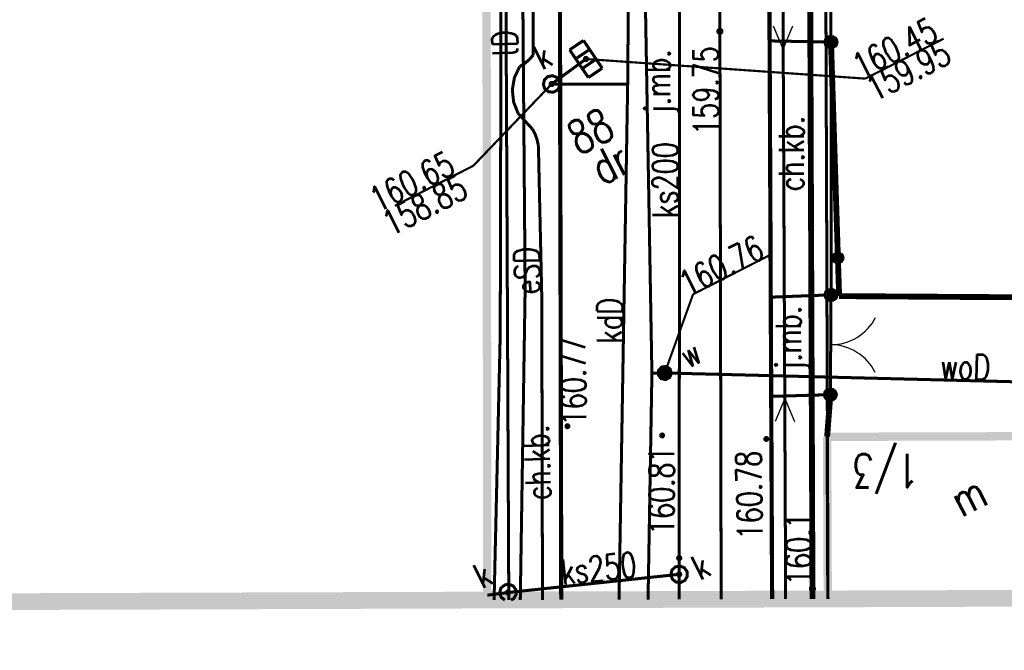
# Model space of a CAD drawing. Extents: x 0 to 7432618, y -40 to 5712028.
# Tile 132 of 165: x 7431537 to 7431566, y 5711623 to 5711642. Entities that reach past the tile are written whole.
import ezdxf
from ezdxf.enums import TextEntityAlignment as Align

# ---------------------------------------------------------------- set-up
doc = ezdxf.new("R2010")
doc.units = 0
doc.header["$MEASUREMENT"] = 0
for name, pattern in [('0', [1.5, 1, -0.5]), ('2218', [1, 0.5, -0.5]), ('3901', [0]), ('5102', [0])]:
    doc.linetypes.add(name, pattern=pattern)
for name, color, linetype in [('Dzialki', 7, 'Continuous'), ('EADTD_T_0', 7, 'Continuous'), ('EGBB_E_T_0', 7, 'Continuous'), ('EGBB_L_0', 7, 'Continuous'), ('Numery_dzialek', 7, 'Continuous'), ('OTK_E_T_0', 7, 'Continuous'), ('OTK_E_T_1', 7, 'Continuous'), ('OTK_L_0', 7, 'Continuous'), ('OTK_L_1', 7, 'Continuous'), ('OTK_L_2', 7, 'Continuous'), ('OTO_L_0', 7, 'Continuous'), ('OTO_L_1', 7, 'Continuous'), ('OTR_T_0', 7, 'Continuous'), ('SUCP_L_0', 7, 'Continuous'), ('SUCR_T_0', 7, 'Continuous'), ('SUEP_E_T_0', 7, 'Continuous'), ('SUEP_L_0', 7, 'Continuous'), ('SUER_T_0', 7, 'Continuous'), ('SUK_E_T_4', 7, 'Continuous'), ('SUK_T_1', 7, 'Continuous'), ('SUK_T_3', 7, 'Continuous'), ('SUKP_E_T_0', 7, 'Continuous'), ('SUKP_L_0', 7, 'Continuous'), ('SUKR_T_0', 7, 'Continuous'), ('SUL_L_1', 7, 'Continuous'), ('SUTP_E_T_0', 7, 'Continuous'), ('SUTP_L_0', 7, 'Continuous'), ('SUW_E_T_2', 7, 'Continuous'), ('SUW_T_5', 7, 'Continuous'), ('SUWP_E_T_0', 7, 'Continuous'), ('SUWP_L_0', 7, 'Continuous'), ('SUWR_T_0', 7, 'Continuous'), ('Uzytki', 7, 'Continuous'), ('zakres', 7, 'Continuous')]:
    doc.layers.add(name, color=color, linetype=linetype)
doc.styles.add('STYL_ARIAL', font='simplex', dxfattribs={"width": 0.75, "oblique": 0.1})

# ---------------------------------------------------------------- blocks, each defined once
blk = doc.blocks.new('KOGR')
at = {"color": 0}
for radius in [0.2, 0.18, 0.16, 0.14, 0.12, 0.1, 0.08, 0.06, 0.04, 0.02]:
    blk.add_circle((0, 0), radius, dxfattribs=at)
blk = doc.blocks.new('OTOB')
at = {"color": 0}
for centre, start, end in [((-1.5, 0), 0, 63.2606), ((1.5, 0), 116.7394, 180)]:
    blk.add_arc(centre, 1.5, start, end, dxfattribs=at)

msp = doc.modelspace()

# ---------------------------------------------------------------- linework, layer by layer
at = {"layer": 'Dzialki', "color": 18, "true_color": 0x000000, "const_width": 0.09}
for points in [[(7431551.279, 5711632.739), (7431551.33, 5711654.819)], [(7431560.979, 5711655.044), (7431561.086, 5711624.82)], [(7431551.095, 5711624.787), (7431551.279, 5711632.739)]]:
    msp.add_lwpolyline(points, dxfattribs=at)
at = {"layer": 'EGBB_L_0', "color": 18, "true_color": 0x000000, "const_width": 0.25}
for points in [[(7431550.892, 5711624.786), (7431550.869, 5711643.63)], [(7431570.04, 5711629.693), (7431561.059, 5711629.665)], [(7431561.059, 5711629.665), (7431561.079, 5711624.82)]]:
    msp.add_lwpolyline(points, dxfattribs=at)
at = {"layer": 'OTK_L_0', "color": 18, "linetype": '0', "true_color": 0x000000, "const_width": 0.09}
for points in [[(7431553.04, 5711654.018), (7431553.105, 5711624.794)], [(7431559.323, 5711644.885), (7431559.338, 5711641.5)], [(7431559.338, 5711641.5), (7431559.323, 5711644.885)], [(7431561.176, 5711641.463), (7431561.16, 5711644.822)], [(7431559.373, 5711633.84), (7431559.338, 5711641.5)], [(7431561.158, 5711630.926), (7431561.176, 5711633.909)], [(7431559.373, 5711633.84), (7431559.387, 5711630.874)], [(7431559.387, 5711630.874), (7431559.373, 5711633.84)], [(7431559.387, 5711630.874), (7431561.158, 5711630.926)], [(7431559.414, 5711624.815), (7431559.387, 5711630.874)]]:
    msp.add_lwpolyline(points, dxfattribs=at)
at = {"layer": 'OTK_L_1', "color": 18, "true_color": 0x000000, "const_width": 0.125}
for points in [[(7431553.105, 5711624.794), (7431553.04, 5711654.018)], [(7431559.323, 5711644.885), (7431559.414, 5711624.815)]]:
    msp.add_lwpolyline(points, dxfattribs=at)
at = {"layer": 'OTK_L_2', "color": 18, "linetype": '0', "true_color": 0x000000, "const_width": 0.09}
for points in [[(7431553.105, 5711624.794), (7431553.04, 5711654.018)], [(7431551.418, 5711649.734), (7431551.535, 5711624.788)], [(7431559.338, 5711641.5), (7431559.373, 5711633.84)], [(7431561.176, 5711641.463), (7431559.338, 5711641.5)], [(7431561.176, 5711633.909), (7431561.176, 5711641.463)], [(7431559.373, 5711633.84), (7431561.176, 5711633.909)], [(7431561.158, 5711630.926), (7431559.387, 5711630.874)], [(7431561.059, 5711629.665), (7431561.158, 5711630.926)], [(7431559.387, 5711630.874), (7431559.414, 5711624.815)], [(7431561.079, 5711624.82), (7431561.059, 5711629.665)]]:
    msp.add_lwpolyline(points, dxfattribs=at)
at = {"layer": 'OTO_L_0', "color": 18, "linetype": '3901', "true_color": 0x000000, "const_width": 0.175}
for points in [[(7431561.419, 5711633.871), (7431561.176, 5711641.463)], [(7431575.276, 5711633.782), (7431561.419, 5711633.871)], [(7431561.158, 5711630.926), (7431561.059, 5711629.665)]]:
    msp.add_lwpolyline(points, dxfattribs=at)
at = {"layer": 'OTO_L_0', "color": 18, "true_color": 0x000000}
for radius in [0.175, 0.158, 0.14, 0.122, 0.105, 0.0875, 0.07, 0.0525, 0.035]:
    msp.add_circle((7431561.383, 5711635.014), radius, dxfattribs=at)
at = {"layer": 'OTO_L_1', "color": 18, "true_color": 0x000000, "const_width": 0.09}
for points in [[(7431561.16, 5711644.822), (7431561.176, 5711641.463)], [(7431561.176, 5711641.463), (7431561.16, 5711644.822)], [(7431561.176, 5711633.909), (7431561.158, 5711630.926)], [(7431561.158, 5711630.926), (7431561.176, 5711633.909)]]:
    msp.add_lwpolyline(points, dxfattribs=at)
at = {"layer": 'OTR_T_0', "color": 18, "true_color": 0x000000, "const_width": 0.09}
for points in [[(7431553.269, 5711630.021), (7431553.303, 5711630.024), (7431553.33, 5711630.001), (7431553.332, 5711629.967), (7431553.31, 5711629.941), (7431553.276, 5711629.938), (7431553.249, 5711629.961), (7431553.247, 5711629.995), (7431553.269, 5711630.021)], [(7431556.102, 5711629.747), (7431556.137, 5711629.75), (7431556.163, 5711629.728), (7431556.165, 5711629.693), (7431556.143, 5711629.667), (7431556.109, 5711629.665), (7431556.083, 5711629.687), (7431556.08, 5711629.721), (7431556.102, 5711629.747)], [(7431559.22, 5711629.641), (7431559.254, 5711629.644), (7431559.281, 5711629.622), (7431559.283, 5711629.587), (7431559.261, 5711629.561), (7431559.227, 5711629.559), (7431559.2, 5711629.581), (7431559.198, 5711629.615), (7431559.22, 5711629.641)]]:
    msp.add_lwpolyline(points, dxfattribs=at)
at = {"layer": 'SUCP_L_0', "color": 6, "true_color": 0xed00ed, "const_width": 0.09}
msp.add_lwpolyline([(7431557.848, 5711643.415), (7431557.889, 5711624.81)], dxfattribs=at)
at = {"layer": 'SUCR_T_0', "color": 6, "true_color": 0xed00ed, "const_width": 0.09}
msp.add_lwpolyline([(7431557.823, 5711641.842), (7431557.87, 5711641.846), (7431557.907, 5711641.815), (7431557.911, 5711641.767), (7431557.88, 5711641.731), (7431557.832, 5711641.727), (7431557.795, 5711641.758), (7431557.792, 5711641.806), (7431557.823, 5711641.842)], dxfattribs=at)
at = {"layer": 'SUEP_L_0', "color": 1, "true_color": 0xff0000}
for p, q in [((7431559.746, 5711641.253), (7431559.456, 5711641.944)), ((7431559.746, 5711641.253), (7431560.03, 5711641.947)), ((7431559.793, 5711630.816), (7431559.509, 5711630.122)), ((7431559.793, 5711630.816), (7431560.083, 5711630.124))]:
    msp.add_line(p, q, dxfattribs=at)
at = {"layer": 'SUEP_L_0', "color": 1, "true_color": 0xff0000, "const_width": 0.09}
for points in [[(7431560.556, 5711637.791), (7431560.535, 5711647.545)], [(7431552.262, 5711641.073), (7431552.265, 5711647.08)], [(7431552.262, 5711641.073), (7431552.147, 5711640.94), (7431552.012, 5711640.826), (7431551.862, 5711640.735)], [(7431551.814, 5711639.33), (7431551.679, 5711639.673), (7431551.641, 5711640.039), (7431551.703, 5711640.402), (7431551.862, 5711640.735)], [(7431552.243, 5711638.864), (7431551.814, 5711639.33)], [(7431552.243, 5711638.864), (7431552.326, 5711638.705), (7431552.385, 5711638.536), (7431552.421, 5711638.36)], [(7431552.522, 5711633.844), (7431552.421, 5711638.36)], [(7431560.621, 5711625.131), (7431560.556, 5711637.791)], [(7431552.543, 5711624.792), (7431552.522, 5711633.844)], [(7431560.622, 5711624.819), (7431560.621, 5711625.131)]]:
    msp.add_lwpolyline(points, dxfattribs=at)
at = {"layer": 'SUEP_L_0', "color": 1, "linetype": '5102', "true_color": 0xff0000, "const_width": 0.09}
msp.add_lwpolyline([(7431559.819, 5711624.816), (7431559.719, 5711647.253)], dxfattribs=at)
at = {"layer": 'SUER_T_0', "color": 1, "true_color": 0xff0000, "const_width": 0.09}
msp.add_lwpolyline([(7431560.592, 5711625.186), (7431560.64, 5711625.19), (7431560.676, 5711625.159), (7431560.68, 5711625.111), (7431560.649, 5711625.075), (7431560.601, 5711625.071), (7431560.565, 5711625.102), (7431560.561, 5711625.15), (7431560.592, 5711625.186)], dxfattribs=at)
at = {"layer": 'SUK_T_1', "color": 36, "true_color": 0x803300, "const_width": 0.09}
for points in [[(7431553.356, 5711641.233), (7431553.771, 5711641.513)], [(7431553.953, 5711641.244), (7431553.538, 5711640.964)], [(7431553.771, 5711641.513), (7431554.33, 5711640.684)], [(7431553.916, 5711640.404), (7431553.356, 5711641.233)], [(7431554.148, 5711640.954), (7431553.734, 5711640.674)], [(7431554.33, 5711640.684), (7431553.916, 5711640.404)]]:
    msp.add_lwpolyline(points, dxfattribs=at)
at = {"layer": 'SUK_T_3', "color": 36, "true_color": 0x803300, "const_width": 0.09}
for points in [[(7431552.705, 5711640.434), (7431552.844, 5711640.46), (7431552.974, 5711640.407), (7431553.055, 5711640.292), (7431553.061, 5711640.151), (7431552.99, 5711640.029), (7431552.865, 5711639.965), (7431552.725, 5711639.979), (7431552.614, 5711640.067), (7431552.569, 5711640.2), (7431552.603, 5711640.337), (7431552.705, 5711640.434)], [(7431556.519, 5711625.779), (7431556.658, 5711625.805), (7431556.788, 5711625.752), (7431556.869, 5711625.637), (7431556.875, 5711625.496), (7431556.804, 5711625.375), (7431556.679, 5711625.311), (7431556.539, 5711625.325), (7431556.428, 5711625.412), (7431556.383, 5711625.546), (7431556.417, 5711625.682), (7431556.519, 5711625.779)], [(7431551.418, 5711624.788), (7431551.307, 5711624.868), (7431551.262, 5711625.002), (7431551.296, 5711625.138), (7431551.398, 5711625.235)], [(7431551.398, 5711625.235), (7431551.537, 5711625.261), (7431551.667, 5711625.208), (7431551.748, 5711625.093), (7431551.754, 5711624.952), (7431551.683, 5711624.83), (7431551.601, 5711624.789)]]:
    msp.add_lwpolyline(points, dxfattribs=at)
at = {"layer": 'SUKP_L_0', "color": 36, "true_color": 0x803300, "const_width": 0.09}
for points in [[(7431556.661, 5711661.317), (7431556.633, 5711625.556)], [(7431555.123, 5711643.979), (7431555.092, 5711640.208)], [(7431552.819, 5711640.211), (7431553.843, 5711640.959)], [(7431555.092, 5711640.208), (7431552.819, 5711640.211)], [(7431555.092, 5711640.208), (7431554.834, 5711624.799)], [(7431556.633, 5711625.556), (7431551.512, 5711625.012)], [(7431556.633, 5711625.556), (7431556.632, 5711624.805)], [(7431550.892, 5711624.932), (7431551.512, 5711625.012)]]:
    msp.add_lwpolyline(points, dxfattribs=at)
at = {"layer": 'SUKR_T_0', "color": 36, "true_color": 0x803300, "const_width": 0.065}
for points in [[(7431562.203, 5711640.372), (7431564.548, 5711641.567)], [(7431553.815, 5711641.014), (7431553.863, 5711641.018), (7431553.899, 5711640.987), (7431553.903, 5711640.939), (7431553.872, 5711640.903), (7431553.824, 5711640.899), (7431553.788, 5711640.93), (7431553.784, 5711640.978), (7431553.815, 5711641.014)], [(7431553.843, 5711640.959), (7431562.203, 5711640.372)], [(7431552.819, 5711640.211), (7431550.471, 5711637.766)], [(7431552.79, 5711640.267), (7431552.838, 5711640.27), (7431552.874, 5711640.239), (7431552.878, 5711640.192), (7431552.847, 5711640.155), (7431552.799, 5711640.152), (7431552.763, 5711640.183), (7431552.759, 5711640.23), (7431552.79, 5711640.267)], [(7431548.125, 5711636.571), (7431550.471, 5711637.766)], [(7431556.605, 5711626.095), (7431556.652, 5711626.099), (7431556.689, 5711626.068), (7431556.692, 5711626.02), (7431556.661, 5711625.984), (7431556.614, 5711625.98), (7431556.577, 5711626.011), (7431556.574, 5711626.059), (7431556.605, 5711626.095)], [(7431556.604, 5711625.612), (7431556.652, 5711625.616), (7431556.688, 5711625.585), (7431556.692, 5711625.537), (7431556.661, 5711625.501), (7431556.613, 5711625.497), (7431556.577, 5711625.528), (7431556.573, 5711625.576), (7431556.604, 5711625.612)], [(7431551.483, 5711625.068), (7431551.531, 5711625.072), (7431551.567, 5711625.041), (7431551.571, 5711624.993), (7431551.54, 5711624.957), (7431551.492, 5711624.953), (7431551.456, 5711624.984), (7431551.452, 5711625.032), (7431551.483, 5711625.068)]]:
    msp.add_lwpolyline(points, dxfattribs=at)
at = {"layer": 'SUL_L_1', "color": 18, "true_color": 0x000000, "const_width": 0.175}
for points in [[(7431560.535, 5711647.545), (7431560.621, 5711625.131)], [(7431560.621, 5711625.131), (7431560.622, 5711624.819)]]:
    msp.add_lwpolyline(points, dxfattribs=at)
at = {"layer": 'SUTP_L_0', "color": 30, "true_color": 0xff9100, "const_width": 0.09}
for points in [[(7431551.922, 5711646.938), (7431552.024, 5711634.095)], [(7431551.879, 5711624.79), (7431552.024, 5711634.095)]]:
    msp.add_lwpolyline(points, dxfattribs=at)
at = {"layer": 'SUW_T_5', "color": 5, "true_color": 0x0000ff, "const_width": 0.09}
for points in [[(7431556.11, 5711631.752), (7431556.246, 5711631.768), (7431556.361, 5711631.694), (7431556.401, 5711631.563), (7431556.347, 5711631.437), (7431556.226, 5711631.375), (7431556.092, 5711631.406), (7431556.01, 5711631.515), (7431556.017, 5711631.652), (7431556.11, 5711631.752)], [(7431556.122, 5711631.729), (7431556.241, 5711631.744), (7431556.341, 5711631.679), (7431556.376, 5711631.564), (7431556.329, 5711631.454), (7431556.222, 5711631.4), (7431556.106, 5711631.427), (7431556.034, 5711631.522), (7431556.04, 5711631.642), (7431556.122, 5711631.729)], [(7431556.133, 5711631.707), (7431556.248, 5711631.716), (7431556.335, 5711631.642), (7431556.344, 5711631.527), (7431556.269, 5711631.44), (7431556.155, 5711631.431), (7431556.068, 5711631.505), (7431556.058, 5711631.62), (7431556.133, 5711631.707)], [(7431556.144, 5711631.685), (7431556.24, 5711631.692), (7431556.313, 5711631.63), (7431556.32, 5711631.535), (7431556.258, 5711631.462), (7431556.163, 5711631.455), (7431556.09, 5711631.517), (7431556.082, 5711631.612), (7431556.144, 5711631.685)], [(7431556.156, 5711631.663), (7431556.232, 5711631.669), (7431556.29, 5711631.619), (7431556.296, 5711631.543), (7431556.247, 5711631.484), (7431556.17, 5711631.478), (7431556.112, 5711631.528), (7431556.106, 5711631.604), (7431556.156, 5711631.663)], [(7431556.167, 5711631.64), (7431556.224, 5711631.645), (7431556.268, 5711631.608), (7431556.272, 5711631.55), (7431556.235, 5711631.507), (7431556.178, 5711631.502), (7431556.134, 5711631.539), (7431556.13, 5711631.597), (7431556.167, 5711631.64)], [(7431556.178, 5711631.618), (7431556.217, 5711631.621), (7431556.246, 5711631.596), (7431556.249, 5711631.558), (7431556.224, 5711631.529), (7431556.186, 5711631.526), (7431556.157, 5711631.551), (7431556.154, 5711631.589), (7431556.178, 5711631.618)], [(7431556.19, 5711631.596), (7431556.209, 5711631.597), (7431556.223, 5711631.585), (7431556.225, 5711631.566), (7431556.213, 5711631.551), (7431556.193, 5711631.55), (7431556.179, 5711631.562), (7431556.177, 5711631.581), (7431556.19, 5711631.596)], [(7431556.198, 5711631.58), (7431556.203, 5711631.58), (7431556.207, 5711631.577), (7431556.208, 5711631.571), (7431556.204, 5711631.567), (7431556.199, 5711631.567), (7431556.195, 5711631.57), (7431556.194, 5711631.576), (7431556.198, 5711631.58)]]:
    msp.add_lwpolyline(points, dxfattribs=at)
at = {"layer": 'SUWP_L_0', "color": 5, "true_color": 0x0000ff, "const_width": 0.09}
for points in [[(7431555.425, 5711653.83), (7431555.817, 5711631.562)], [(7431555.702, 5711624.802), (7431555.817, 5711631.562)], [(7431556.201, 5711631.574), (7431555.817, 5711631.562)], [(7431570.753, 5711631.208), (7431556.201, 5711631.574)]]:
    msp.add_lwpolyline(points, dxfattribs=at)
at = {"layer": 'SUWR_T_0', "color": 5, "true_color": 0x0000ff, "const_width": 0.065}
for points in [[(7431557.049, 5711633.927), (7431559.347, 5711635.098)], [(7431556.201, 5711631.574), (7431557.049, 5711633.927)], [(7431556.173, 5711631.629), (7431556.22, 5711631.633), (7431556.257, 5711631.602), (7431556.261, 5711631.554), (7431556.23, 5711631.518), (7431556.182, 5711631.514), (7431556.145, 5711631.545), (7431556.142, 5711631.593), (7431556.173, 5711631.629)]]:
    msp.add_lwpolyline(points, dxfattribs=at)
at = {"layer": 'Uzytki', "color": 96, "linetype": '2218', "true_color": 0x008000, "const_width": 0.09}
for points in [[(7431551.279, 5711632.739), (7431551.33, 5711654.819)], [(7431561.086, 5711624.82), (7431560.979, 5711655.044)], [(7431551.095, 5711624.787), (7431551.279, 5711632.739)]]:
    msp.add_lwpolyline(points, dxfattribs=at)
at = {"layer": 'zakres', "color": 18, "linetype": '0', "true_color": 0x000000, "const_width": 0.5}
msp.add_lwpolyline([(7431170.861, 5711694.664), (7431172.664, 5711623.536), (7431599.413, 5711624.947), (7431599.511, 5711698.029), (7431170.861, 5711694.664)], dxfattribs=at)

# ---------------------------------------------------------------- block references
at = {"layer": 'OTO_L_1', "color": 18, "true_color": 0x000000}
for name, p, rotation in [('KOGR', (7431561.176, 5711641.463), 27), ('KOGR', (7431561.176, 5711633.909), 27), ('OTOB', (7431561.167, 5711632.418), 269.65909), ('KOGR', (7431561.158, 5711630.926), 27)]:
    msp.add_blockref(name, p, dxfattribs=dict(at, rotation=rotation))

# ---------------------------------------------------------------- texts
at = {"layer": 'EADTD_T_0', "color": 18, "true_color": 0x000000, "style": 'STYL_ARIAL', "width": 0.75}
msp.add_text('1/3', height=1, rotation=180.18, dxfattribs=at).set_placement((7431562.812, 5711629.453), align=Align.BOTTOM_CENTER)
at = {"layer": 'EGBB_E_T_0', "color": 18, "true_color": 0x000000, "style": 'STYL_ARIAL', "width": 0.75}
msp.add_text('m', height=1, rotation=27, dxfattribs=at).set_placement((7431565.284, 5711627.908), align=Align.MIDDLE_CENTER)
at = {"layer": 'Numery_dzialek', "color": 18, "true_color": 0x000000, "style": 'STYL_ARIAL', "width": 0.75}
msp.add_text('88', height=1, rotation=27, dxfattribs=at).set_placement((7431553.174, 5711638.956), align=Align.TOP_LEFT)
at = {"layer": 'OTK_E_T_0', "color": 18, "true_color": 0x000000, "style": 'STYL_ARIAL', "width": 0.75}
for rotation, p in [(90.128, (7431555.989, 5711640.29)), (90.435, (7431559.903, 5711632.626))]:
    msp.add_text('j.mb.', height=0.75, rotation=rotation, dxfattribs=at).set_placement(p, align=Align.MIDDLE_CENTER)
at = {"layer": 'OTK_E_T_1', "color": 18, "true_color": 0x000000, "style": 'STYL_ARIAL', "width": 0.75}
for rotation, p in [(89.9959, (7431559.987, 5711638.131)), (92.1126, (7431552.388, 5711628.895))]:
    msp.add_text('ch.kb.', height=0.75, rotation=rotation, dxfattribs=at).set_placement(p, align=Align.MIDDLE_CENTER)
at = {"layer": 'OTR_T_0', "color": 18, "true_color": 0x000000, "style": 'STYL_ARIAL', "width": 0.75}
msp.add_text('160.77', height=0.75, rotation=90.8775, dxfattribs=at).set_placement((7431553.109, 5711629.998), align=Align.TOP_LEFT)
msp.add_text('160.81', height=0.75, rotation=90.0746, dxfattribs=at).set_placement((7431556.107, 5711629.379), align=Align.MIDDLE_RIGHT)
msp.add_text('160.78', height=0.75, rotation=91.1271, dxfattribs=at).set_placement((7431559.354, 5711626.607), align=Align.BOTTOM_LEFT)
at = {"layer": 'SUCR_T_0', "color": 6, "true_color": 0xed00ed, "style": 'STYL_ARIAL', "width": 0.75}
msp.add_text('159.75', height=0.75, rotation=90.1274, dxfattribs=at).set_placement((7431557.427, 5711641.341), align=Align.MIDDLE_RIGHT)
at = {"layer": 'SUEP_E_T_0', "color": 1, "true_color": 0xff0000, "style": 'STYL_ARIAL', "width": 0.75}
msp.add_text('eSD', height=0.75, rotation=91.2858, dxfattribs=at).set_placement((7431552.082, 5711634.636), align=Align.MIDDLE_CENTER)
at = {"layer": 'SUER_T_0', "color": 1, "true_color": 0xff0000, "style": 'STYL_ARIAL', "width": 0.75}
msp.add_text('160.1', height=0.75, rotation=90.2933, dxfattribs=at).set_placement((7431560.213, 5711625.232), align=Align.MIDDLE_LEFT)
at = {"layer": 'SUK_E_T_4', "color": 36, "true_color": 0x803300, "style": 'STYL_ARIAL', "width": 0.75}
msp.add_text('k', height=0.75, rotation=27, dxfattribs=at).set_placement((7431552.626, 5711640.417), align=Align.BOTTOM_LEFT)
for p in [(7431556.917, 5711626.036), (7431550.396, 5711625.784)]:
    msp.add_text('k', height=0.75, rotation=27, dxfattribs=at).set_placement(p, align=Align.TOP_LEFT)
at = {"layer": 'SUKP_E_T_0', "color": 36, "true_color": 0x803300, "style": 'STYL_ARIAL', "width": 0.75}
for s, rotation, p in [('ks200', 89.9549, (7431556.214, 5711637.341)), ('kdD', 89.0419, (7431554.55, 5711633.14)), ('ks250', 6.066, (7431554.224, 5711625.737))]:
    msp.add_text(s, height=0.75, rotation=rotation, dxfattribs=at).set_placement(p, align=Align.MIDDLE_CENTER)
at = {"layer": 'SUKR_T_0', "color": 36, "true_color": 0x803300, "style": 'STYL_ARIAL', "width": 0.75}
for s, p in [('160.45', (7431561.729, 5711641.022)), ('159.95', (7431562.135, 5711640.345)), ('160.65', (7431547.282, 5711637.029)), ('158.85', (7431547.666, 5711636.321))]:
    msp.add_text(s, height=0.75, rotation=27, dxfattribs=at).set_placement(p, align=Align.TOP_LEFT)
at = {"layer": 'SUTP_E_T_0', "color": 30, "true_color": 0xff9100, "style": 'STYL_ARIAL', "width": 0.75}
msp.add_text('tD', height=0.75, rotation=91.4626, dxfattribs=at).set_placement((7431551.418, 5711641.424), align=Align.MIDDLE_CENTER)
at = {"layer": 'SUW_E_T_2', "color": 5, "true_color": 0x0000ff, "style": 'STYL_ARIAL', "width": 0.75}
msp.add_text('w', height=0.75, rotation=27, dxfattribs=at).set_placement((7431556.997, 5711631.49), align=Align.BOTTOM_LEFT)
at = {"layer": 'SUWP_E_T_0', "color": 5, "true_color": 0x0000ff, "style": 'STYL_ARIAL', "width": 0.75}
msp.add_text('woD', height=0.75, rotation=358.5611, dxfattribs=at).set_placement((7431565.194, 5711631.761), align=Align.MIDDLE_CENTER)
at = {"layer": 'SUWR_T_0', "color": 5, "true_color": 0x0000ff, "style": 'STYL_ARIAL', "width": 0.75}
msp.add_text('160.76', height=0.75, rotation=27, dxfattribs=at).set_placement((7431556.984, 5711633.644), align=Align.BOTTOM_LEFT)
at = {"layer": 'Uzytki', "color": 96, "true_color": 0x008000, "style": 'STYL_ARIAL', "width": 0.75}
msp.add_text('dr', height=1, rotation=27, dxfattribs=at).set_placement((7431554.928, 5711637.129), align=Align.BOTTOM_CENTER)

doc.saveas('drawing.dxf')
